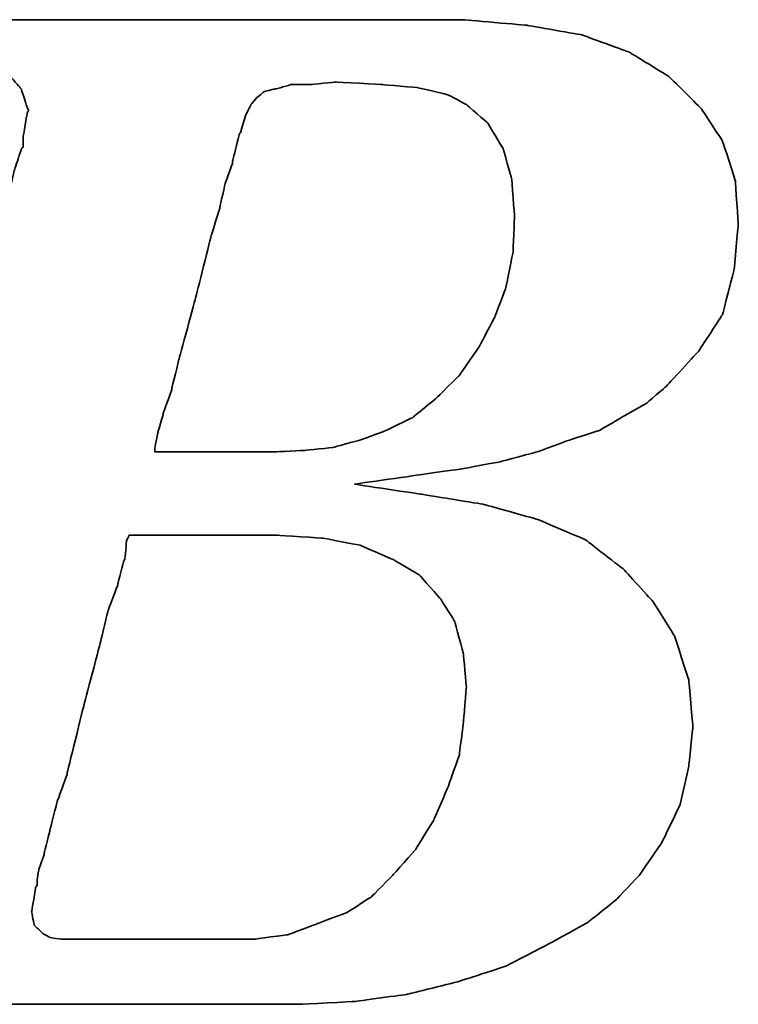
# Model space of a CAD drawing. Header units: millimetres. Extents: x 1805 to 4914, y -1594 to 860.
# Tile 252 of 256: x 2172.12 to 2175.53, y -201.37 to -196.7. Entities that reach past the tile are written whole.
import ezdxf

# ---------------------------------------------------------------- set-up
doc = ezdxf.new("R2010")
doc.units = ezdxf.units.MM
doc.layers.add('DIM', color=4, linetype='CONTINUOUS')
doc.layers.add('layer 1', color=7, linetype='CONTINUOUS')

# ---------------------------------------------------------------- blocks, each defined once
blk = doc.blocks.new('TBI MOTION logo(完整正式版)')
at = {"layer": 'layer 1', "color": 22, "lineweight": 35}
for points, knots in [([(-64.65375, -6.86375), (-64.65375, -6.86375), (-64.84375, -7.29625), (-64.84375, -7.29625), (-64.84375, -7.29625), (-64.84375, -7.29625), (-64.86875, -7.34375), (-64.86875, -7.34375), (-64.86875, -7.34375), (-64.86875, -7.34375), (-64.86875, -7.36875), (-64.86875, -7.36875), (-64.86875, -7.36875), (-64.86875, -7.36875), (-65.15375, -7.65375), (-65.15375, -7.65375), (-65.15375, -7.65375), (-65.15375, -7.65375), (-65.17875, -7.65375), (-65.17875, -7.65375), (-65.17875, -7.65375), (-65.17875, -7.65375), (-65.20375, -7.67875), (-65.20375, -7.67875), (-65.20375, -7.67875), (-65.20375, -7.67875), (-65.58875, -7.87125), (-65.58875, -7.87125), (-65.58875, -7.87125), (-65.58875, -7.87125), (-65.63375, -7.87125), (-65.63375, -7.87125), (-65.63375, -7.87125), (-65.63375, -7.87125), (-65.65875, -7.89375), (-65.65875, -7.89375), (-65.65875, -7.89375), (-65.65875, -7.89375), (-66.09375, -7.94375), (-66.09375, -7.94375), (-66.09375, -7.94375), (-66.09375, -7.94375), (-66.11375, -7.94375), (-66.11375, -7.94375), (-66.11375, -7.94375), (-66.11375, -7.94375), (-66.16375, -7.94375), (-66.16375, -7.94375), (-66.16375, -7.94375), (-66.16375, -7.94375), (-66.30875, -7.94375), (-66.30875, -7.94375), (-66.30875, -7.94375), (-66.30875, -7.94375), (-66.69375, -7.94375), (-66.69375, -7.94375), (-66.69375, -7.94375), (-66.69375, -7.94375), (-67.07375, -7.94375), (-67.07375, -7.94375), (-67.07375, -7.94375), (-67.07375, -7.94375), (-67.12375, -7.94375), (-67.12375, -7.94375), (-67.12375, -7.94375), (-67.12375, -7.94375), (-67.12375, -7.96625), (-67.12375, -7.96625), (-67.12375, -7.96625), (-67.12375, -7.96625), (-67.14875, -7.99125), (-67.14875, -7.99125), (-67.14875, -7.99125), (-67.14875, -7.99125), (-67.24375, -8.34875), (-67.24375, -8.34875), (-67.24375, -8.34875), (-67.24375, -8.34875), (-67.31375, -8.68625), (-67.31375, -8.68625), (-67.31375, -8.68625), (-67.31375, -8.68625), (-67.26875, -8.68625), (-67.26875, -8.68625), (-67.26875, -8.68625), (-67.26875, -8.68625), (-67.07375, -8.68625), (-67.07375, -8.68625), (-67.07375, -8.68625), (-67.07375, -8.68625), (-66.54875, -8.68625), (-66.54875, -8.68625), (-66.54875, -8.68625), (-66.54875, -8.68625), (-65.82625, -8.68625), (-65.82625, -8.68625), (-65.82625, -8.68625), (-65.82625, -8.68625), (-65.01375, -8.68625), (-65.01375, -8.68625), (-65.01375, -8.68625), (-65.01375, -8.68625), (-64.05375, -8.68625), (-64.05375, -8.68625), (-64.05375, -8.68625), (-64.05375, -8.68625), (-62.08375, -8.68625), (-62.08375, -8.68625), (-62.08375, -8.68625), (-62.08375, -8.68625), (-60.06875, -8.68625), (-60.06875, -8.68625), (-60.06875, -8.68625), (-60.06875, -8.68625), (-59.10875, -8.68625), (-59.10875, -8.68625), (-59.10875, -8.68625), (-59.10875, -8.68625), (-58.29375, -8.68625), (-58.29375, -8.68625), (-58.29375, -8.68625), (-58.29375, -8.68625), (-57.57375, -8.68625), (-57.57375, -8.68625), (-57.57375, -8.68625), (-57.57375, -8.68625), (-57.04875, -8.68625), (-57.04875, -8.68625), (-57.04875, -8.68625), (-57.04875, -8.68625), (-56.85375, -8.68625), (-56.85375, -8.68625), (-56.85375, -8.68625), (-56.85375, -8.68625), (-56.70875, -8.68625), (-56.70875, -8.68625), (-56.70875, -8.68625), (-56.70875, -8.68625), (-56.61375, -8.68625), (-56.61375, -8.68625), (-56.61375, -8.68625), (-56.61375, -8.68625), (-56.56875, -8.68625), (-56.56875, -8.68625), (-56.56875, -8.68625), (-56.56875, -8.68625), (-55.65375, -8.63875), (-55.65375, -8.63875), (-55.65375, -8.63875), (-55.65375, -8.63875), (-54.76875, -8.51875), (-54.76875, -8.51875), (-54.76875, -8.51875), (-54.76875, -8.51875), (-53.90375, -8.30375), (-53.90375, -8.30375), (-53.90375, -8.30375), (-53.90375, -8.30375), (-53.08875, -8.03875), (-53.08875, -8.03875), (-53.08875, -8.03875), (-53.08875, -8.03875), (-52.34375, -7.65375), (-52.34375, -7.65375), (-52.34375, -7.65375), (-52.34375, -7.65375), (-51.69875, -7.29625), (-51.69875, -7.29625), (-51.69875, -7.29625), (-51.69875, -7.29625), (-51.21875, -6.91125), (-51.21875, -6.91125), (-51.21875, -6.91125), (-51.21875, -6.91125), (-50.83375, -6.50375), (-50.83375, -6.50375), (-50.83375, -6.50375), (-50.83375, -6.50375), (-50.44875, -5.94875), (-50.44875, -5.94875), (-50.44875, -5.94875), (-50.44875, -5.94875), (-50.13875, -5.30375), (-50.13875, -5.30375), (-50.13875, -5.30375), (-50.13875, -5.30375), (-49.99375, -4.65375), (-49.99375, -4.65375), (-49.99375, -4.65375), (-49.99375, -4.65375), (-49.92375, -3.98375), (-49.92375, -3.98375), (-49.92375, -3.98375), (-49.92375, -3.98375), (-49.99375, -3.19374), (-49.99375, -3.19374), (-49.99375, -3.19374), (-49.99375, -3.19374), (-50.23374, -2.44874), (-50.23374, -2.44874), (-50.23374, -2.44874), (-50.23374, -2.44874), (-50.59375, -1.87374), (-50.59375, -1.87374), (-50.59375, -1.87374), (-50.59375, -1.87374), (-51.09875, -1.31874), (-51.09875, -1.31874), (-51.09875, -1.31874), (-51.09875, -1.31874), (-51.74375, -0.81875), (-51.74375, -0.81875), (-51.74375, -0.81875), (-51.74375, -0.81875), (-52.53875, -0.48125), (-52.53875, -0.48125), (-52.53875, -0.48125), (-52.53875, -0.48125), (-53.47375, -0.21875), (-53.47375, -0.21875), (-53.47375, -0.21875), (-53.47375, -0.21875), (-54.52875, -0.04874), (-54.52875, -0.04874), (-54.52875, -0.04874), (-54.52875, -0.04874), (-55.65375, 0.12125), (-55.65375, 0.12125), (-55.65375, 0.12125), (-55.65375, 0.12125), (-54.50375, 0.28624), (-54.50375, 0.28624), (-54.50375, 0.28624), (-54.50375, 0.28624), (-53.83375, 0.38124), (-53.83375, 0.38124), (-53.83375, 0.38124), (-53.83375, 0.38124), (-53.18375, 0.50125), (-53.18375, 0.50125), (-53.18375, 0.50125), (-53.18375, 0.50125), (-52.55875, 0.66874), (-52.55875, 0.66874), (-52.55875, 0.66874), (-52.55875, 0.66874), (-52.03375, 0.86124), (-52.03375, 0.86124), (-52.03375, 0.86124), (-52.03375, 0.86124), (-51.50374, 1.03124), (-51.50374, 1.03124), (-51.50374, 1.03124), (-51.50374, 1.03124), (-51.09875, 1.27125), (-51.09875, 1.27125), (-51.09875, 1.27125), (-51.09875, 1.27125), (-50.71375, 1.48624), (-50.71375, 1.48624), (-50.71375, 1.48624), (-50.71375, 1.48624), (-50.37625, 1.77625), (-50.37625, 1.77625), (-50.37625, 1.77625), (-50.37625, 1.77625), (-49.82375, 2.37625), (-49.82375, 2.37625), (-49.82375, 2.37625), (-49.82375, 2.37625), (-49.41875, 2.99625), (-49.41875, 2.99625), (-49.41875, 2.99625), (-49.41875, 2.99625), (-49.22375, 3.76625), (-49.22375, 3.76625), (-49.22375, 3.76625), (-49.22375, 3.76625), (-49.15375, 4.50874), (-49.15375, 4.50874), (-49.15375, 4.50874), (-49.15375, 4.50874), (-49.20375, 5.25125), (-49.20375, 5.25125), (-49.20375, 5.25125), (-49.20375, 5.25125), (-49.41875, 5.92625), (-49.41875, 5.92625), (-49.41875, 5.92625), (-49.41875, 5.92625), (-49.77875, 6.47625), (-49.77875, 6.47625), (-49.77875, 6.47625), (-49.77875, 6.47625), (-50.33125, 7.02624), (-50.33125, 7.02624), (-50.33125, 7.02624), (-50.33125, 7.02624), (-51.00125, 7.43625), (-51.00125, 7.43625), (-51.00125, 7.43625), (-51.00125, 7.43625), (-51.79375, 7.72625), (-51.79375, 7.72625), (-51.79375, 7.72625), (-51.79375, 7.72625), (-52.72875, 7.89124), (-52.72875, 7.89124), (-52.72875, 7.89124), (-52.72875, 7.89124), (-53.83375, 7.98625), (-53.83375, 7.98625), (-53.83375, 7.98625), (-53.83375, 7.98625), (-53.92875, 7.98625), (-53.92875, 7.98625), (-53.92875, 7.98625), (-53.92875, 7.98625), (-54.26375, 7.98625), (-54.26375, 7.98625), (-54.26375, 7.98625), (-54.26375, 7.98625), (-54.74375, 7.98625), (-54.74375, 7.98625), (-54.74375, 7.98625), (-54.74375, 7.98625), (-55.36875, 7.98625), (-55.36875, 7.98625), (-55.36875, 7.98625), (-55.36875, 7.98625), (-56.13375, 7.98625), (-56.13375, 7.98625), (-56.13375, 7.98625), (-56.13375, 7.98625), (-56.94875, 7.98625), (-56.94875, 7.98625), (-56.94875, 7.98625), (-56.94875, 7.98625), (-58.77625, 7.98625), (-58.77625, 7.98625), (-58.77625, 7.98625), (-58.77625, 7.98625), (-60.59875, 7.98625), (-60.59875, 7.98625), (-60.59875, 7.98625), (-60.59875, 7.98625), (-61.41375, 7.98625), (-61.41375, 7.98625), (-61.41375, 7.98625), (-61.41375, 7.98625), (-62.17875, 7.98625), (-62.17875, 7.98625), (-62.17875, 7.98625), (-62.17875, 7.98625), (-62.80375, 7.98625), (-62.80375, 7.98625), (-62.80375, 7.98625), (-62.80375, 7.98625), (-63.30625, 7.98625), (-63.30625, 7.98625), (-63.30625, 7.98625), (-63.30625, 7.98625), (-63.57375, 7.98625), (-63.57375, 7.98625), (-63.57375, 7.98625), (-63.57375, 7.98625), (-63.57375, 7.96375), (-63.57375, 7.96375), (-63.57375, 7.96375), (-63.57375, 7.96375), (-63.59875, 7.94125), (-63.59875, 7.94125), (-63.59875, 7.94125), (-63.59875, 7.94125), (-63.69375, 7.55625), (-63.69375, 7.55625), (-63.69375, 7.55625), (-63.69375, 7.55625), (-63.76375, 7.24624), (-63.76375, 7.24624), (-63.76375, 7.24624), (-63.76375, 7.24624), (-63.23875, 7.24624), (-63.23875, 7.24624), (-63.23875, 7.24624), (-63.23875, 7.24624), (-62.75875, 7.24624), (-62.75875, 7.24624), (-62.75875, 7.24624), (-62.75875, 7.24624), (-62.61125, 7.24624), (-62.61125, 7.24624), (-62.61125, 7.24624), (-62.61125, 7.24624), (-62.56625, 7.24624), (-62.56625, 7.24624), (-62.56625, 7.24624), (-62.56625, 7.24624), (-62.22875, 7.24624), (-62.22875, 7.24624), (-62.22875, 7.24624), (-62.22875, 7.24624), (-62.20375, 7.24624), (-62.20375, 7.24624), (-62.20375, 7.24624), (-62.20375, 7.24624), (-62.17875, 7.21875), (-62.17875, 7.21875), (-62.17875, 7.21875), (-62.17875, 7.21875), (-61.96375, 7.17125), (-61.96375, 7.17125), (-61.96375, 7.17125), (-61.96375, 7.17125), (-61.72375, 7.12624), (-61.72375, 7.12624), (-61.72375, 7.12624), (-61.72375, 7.12624), (-61.70375, 7.12624), (-61.70375, 7.12624), (-61.70375, 7.12624), (-61.70375, 7.12624), (-61.55875, 7.07624), (-61.55875, 7.07624), (-61.55875, 7.07624), (-61.55875, 7.07624), (-61.50875, 7.07624), (-61.50875, 7.07624), (-61.50875, 7.07624), (-61.50875, 7.07624), (-61.48375, 7.02624), (-61.48375, 7.02624), (-61.48375, 7.02624), (-61.48375, 7.02624), (-61.31875, 6.83375), (-61.31875, 6.83375), (-61.31875, 6.83375), (-61.31875, 6.83375), (-61.29375, 6.81125), (-61.29375, 6.81125), (-61.29375, 6.81125), (-61.29375, 6.81125), (-61.29375, 6.78625), (-61.29375, 6.78625), (-61.29375, 6.78625), (-61.29375, 6.78625), (-61.19875, 6.50124), (-61.19875, 6.50124), (-61.19875, 6.50124), (-61.19875, 6.50124), (-61.17375, 6.45124), (-61.17375, 6.45124), (-61.17375, 6.45124), (-61.17375, 6.45124), (-61.19875, 6.40625), (-61.19875, 6.40625), (-61.19875, 6.40625), (-61.19875, 6.40625), (-61.26875, 5.99624), (-61.26875, 5.99624), (-61.26875, 5.99624), (-61.26875, 5.99624), (-61.26875, 5.85125), (-61.26875, 5.85125), (-61.26875, 5.85125), (-61.26875, 5.85125), (-61.26875, 5.82625), (-61.26875, 5.82625), (-61.26875, 5.82625), (-61.26875, 5.82625), (-61.29375, 5.80625), (-61.29375, 5.80625), (-61.29375, 5.80625), (-61.29375, 5.80625), (-61.34125, 5.66125), (-61.34125, 5.66125), (-61.34125, 5.66125), (-61.34125, 5.66125), (-61.41375, 5.44625), (-61.41375, 5.44625), (-61.41375, 5.44625), (-61.41375, 5.44625), (-61.48375, 5.15625), (-61.48375, 5.15625), (-61.48375, 5.15625), (-61.48375, 5.15625), (-61.58375, 4.82124), (-61.58375, 4.82124), (-61.58375, 4.82124), (-61.58375, 4.82124), (-61.79875, 4.00375), (-61.79875, 4.00375), (-61.79875, 4.00375), (-61.79875, 4.00375), (-62.05875, 2.99625), (-62.05875, 2.99625), (-62.05875, 2.99625), (-62.05875, 2.99625), (-62.34875, 1.91625), (-62.34875, 1.91625), (-62.34875, 1.91625), (-62.34875, 1.91625), (-62.97375, -0.41124), (-62.97375, -0.41124), (-62.97375, -0.41124), (-62.97375, -0.41124), (-63.59875, -2.75875), (-63.59875, -2.75875), (-63.59875, -2.75875), (-63.59875, -2.75875), (-63.88375, -3.86374), (-63.88375, -3.86374), (-63.88375, -3.86374), (-63.88375, -3.86374), (-64.14875, -4.82374), (-64.14875, -4.82374), (-64.14875, -4.82374), (-64.14875, -4.82374), (-64.36375, -5.64125), (-64.36375, -5.64125), (-64.36375, -5.64125), (-64.36375, -5.64125), (-64.43625, -5.97625), (-64.43625, -5.97625), (-64.43625, -5.97625), (-64.43625, -5.97625), (-64.50875, -6.28625), (-64.50875, -6.28625), (-64.50875, -6.28625), (-64.50875, -6.28625), (-64.50875, -6.30875), (-64.50875, -6.30875), (-64.50875, -6.30875), (-64.50875, -6.30875), (-64.57875, -6.50375), (-64.57875, -6.50375), (-64.57875, -6.50375), (-64.57875, -6.50375), (-64.62875, -6.69625), (-64.62875, -6.69625), (-64.62875, -6.69625), (-64.62875, -6.69625), (-64.62875, -6.76875), (-64.62875, -6.76875), (-64.62875, -6.76875), (-64.62875, -6.76875), (-64.62875, -6.81375), (-64.62875, -6.81375), (-64.62875, -6.81375), (-64.62875, -6.81375), (-64.62875, -6.83875), (-64.62875, -6.83875), (-64.62875, -6.83875), (-64.62875, -6.83875), (-64.65375, -6.86375), (-64.65375, -6.86375)], [0, 0, 0, 0, 0.00719424, 0.00719424, 0.00719424, 0.00719425, 0.01438849, 0.01438849, 0.01438849, 0.0143885, 0.02158273, 0.02158273, 0.02158273, 0.02158274, 0.02877698, 0.02877698, 0.02877698, 0.02877699, 0.03597122, 0.03597122, 0.03597122, 0.03597123, 0.04316547, 0.04316547, 0.04316547, 0.04316548, 0.05035971, 0.05035971, 0.05035971, 0.05035972, 0.05755396, 0.05755396, 0.05755396, 0.05755397, 0.0647482, 0.0647482, 0.0647482, 0.06474821, 0.07194245, 0.07194245, 0.07194245, 0.07194246, 0.07913669, 0.07913669, 0.07913669, 0.0791367, 0.08633094, 0.08633094, 0.08633094, 0.08633095, 0.09352518, 0.09352518, 0.09352518, 0.09352519, 0.10071942, 0.10071942, 0.10071942, 0.10071943, 0.10791367, 0.10791367, 0.10791367, 0.10791368, 0.11510791, 0.11510791, 0.11510791, 0.11510792, 0.12230216, 0.12230216, 0.12230216, 0.12230217, 0.1294964, 0.1294964, 0.1294964, 0.12949641, 0.13669065, 0.13669065, 0.13669065, 0.13669066, 0.14388489, 0.14388489, 0.14388489, 0.1438849, 0.15107914, 0.15107914, 0.15107914, 0.15107915, 0.15827338, 0.15827338, 0.15827338, 0.15827339, 0.16546763, 0.16546763, 0.16546763, 0.16546764, 0.17266187, 0.17266187, 0.17266187, 0.17266188, 0.17985612, 0.17985612, 0.17985612, 0.17985613, 0.18705036, 0.18705036, 0.18705036, 0.18705037, 0.1942446, 0.1942446, 0.1942446, 0.19424461, 0.20143885, 0.20143885, 0.20143885, 0.20143886, 0.20863309, 0.20863309, 0.20863309, 0.2086331, 0.21582734, 0.21582734, 0.21582734, 0.21582735, 0.22302158, 0.22302158, 0.22302158, 0.22302159, 0.23021583, 0.23021583, 0.23021583, 0.23021584, 0.23741007, 0.23741007, 0.23741007, 0.23741008, 0.24460432, 0.24460432, 0.24460432, 0.24460433, 0.25179856, 0.25179856, 0.25179856, 0.25179857, 0.25899281, 0.25899281, 0.25899281, 0.25899282, 0.26618705, 0.26618705, 0.26618705, 0.26618706, 0.27338129, 0.27338129, 0.27338129, 0.2733813, 0.28057554, 0.28057554, 0.28057554, 0.28057555, 0.28776978, 0.28776978, 0.28776978, 0.28776979, 0.29496403, 0.29496403, 0.29496403, 0.29496404, 0.30215827, 0.30215827, 0.30215827, 0.30215828, 0.30935252, 0.30935252, 0.30935252, 0.30935253, 0.31654676, 0.31654676, 0.31654676, 0.31654677, 0.32374101, 0.32374101, 0.32374101, 0.32374102, 0.33093525, 0.33093525, 0.33093525, 0.33093526, 0.3381295, 0.3381295, 0.3381295, 0.33812951, 0.34532374, 0.34532374, 0.34532374, 0.34532375, 0.35251799, 0.35251799, 0.35251799, 0.352518, 0.35971223, 0.35971223, 0.35971223, 0.35971224, 0.36690647, 0.36690647, 0.36690647, 0.36690648, 0.37410072, 0.37410072, 0.37410072, 0.37410073, 0.38129496, 0.38129496, 0.38129496, 0.38129497, 0.38848921, 0.38848921, 0.38848921, 0.38848922, 0.39568345, 0.39568345, 0.39568345, 0.39568346, 0.4028777, 0.4028777, 0.4028777, 0.40287771, 0.41007194, 0.41007194, 0.41007194, 0.41007195, 0.41726619, 0.41726619, 0.41726619, 0.4172662, 0.42446043, 0.42446043, 0.42446043, 0.42446044, 0.43165468, 0.43165468, 0.43165468, 0.43165469, 0.43884892, 0.43884892, 0.43884892, 0.43884893, 0.44604317, 0.44604317, 0.44604317, 0.44604318, 0.45323741, 0.45323741, 0.45323741, 0.45323742, 0.46043165, 0.46043165, 0.46043165, 0.46043166, 0.4676259, 0.4676259, 0.4676259, 0.46762591, 0.47482014, 0.47482014, 0.47482014, 0.47482015, 0.48201439, 0.48201439, 0.48201439, 0.4820144, 0.48920863, 0.48920863, 0.48920863, 0.48920864, 0.49640288, 0.49640288, 0.49640288, 0.49640289, 0.50359712, 0.50359712, 0.50359712, 0.50359713, 0.51079137, 0.51079137, 0.51079137, 0.51079138, 0.51798561, 0.51798561, 0.51798561, 0.51798562, 0.52517986, 0.52517986, 0.52517986, 0.52517987, 0.5323741, 0.5323741, 0.5323741, 0.53237411, 0.53956835, 0.53956835, 0.53956835, 0.53956836, 0.54676259, 0.54676259, 0.54676259, 0.5467626, 0.55395683, 0.55395683, 0.55395683, 0.55395684, 0.56115108, 0.56115108, 0.56115108, 0.56115109, 0.56834532, 0.56834532, 0.56834532, 0.56834533, 0.57553957, 0.57553957, 0.57553957, 0.57553958, 0.58273381, 0.58273381, 0.58273381, 0.58273382, 0.58992806, 0.58992806, 0.58992806, 0.58992807, 0.5971223, 0.5971223, 0.5971223, 0.59712231, 0.60431655, 0.60431655, 0.60431655, 0.60431656, 0.61151079, 0.61151079, 0.61151079, 0.6115108, 0.61870504, 0.61870504, 0.61870504, 0.61870505, 0.62589928, 0.62589928, 0.62589928, 0.62589929, 0.63309353, 0.63309353, 0.63309353, 0.63309354, 0.64028777, 0.64028777, 0.64028777, 0.64028778, 0.64748201, 0.64748201, 0.64748201, 0.64748202, 0.65467626, 0.65467626, 0.65467626, 0.65467627, 0.6618705, 0.6618705, 0.6618705, 0.66187051, 0.66906475, 0.66906475, 0.66906475, 0.66906476, 0.67625899, 0.67625899, 0.67625899, 0.676259, 0.68345324, 0.68345324, 0.68345324, 0.68345325, 0.69064748, 0.69064748, 0.69064748, 0.69064749, 0.69784173, 0.69784173, 0.69784173, 0.69784174, 0.70503597, 0.70503597, 0.70503597, 0.70503598, 0.71223022, 0.71223022, 0.71223022, 0.71223023, 0.71942446, 0.71942446, 0.71942446, 0.71942447, 0.72661871, 0.72661871, 0.72661871, 0.72661872, 0.73381295, 0.73381295, 0.73381295, 0.73381296, 0.74100719, 0.74100719, 0.74100719, 0.7410072, 0.74820144, 0.74820144, 0.74820144, 0.74820145, 0.75539568, 0.75539568, 0.75539568, 0.75539569, 0.76258993, 0.76258993, 0.76258993, 0.76258994, 0.76978417, 0.76978417, 0.76978417, 0.76978418, 0.77697842, 0.77697842, 0.77697842, 0.77697843, 0.78417266, 0.78417266, 0.78417266, 0.78417267, 0.79136691, 0.79136691, 0.79136691, 0.79136692, 0.79856115, 0.79856115, 0.79856115, 0.79856116, 0.8057554, 0.8057554, 0.8057554, 0.80575541, 0.81294964, 0.81294964, 0.81294964, 0.81294965, 0.82014388, 0.82014388, 0.82014388, 0.82014389, 0.82733813, 0.82733813, 0.82733813, 0.82733814, 0.83453237, 0.83453237, 0.83453237, 0.83453238, 0.84172662, 0.84172662, 0.84172662, 0.84172663, 0.84892086, 0.84892086, 0.84892086, 0.84892087, 0.85611511, 0.85611511, 0.85611511, 0.85611512, 0.86330935, 0.86330935, 0.86330935, 0.86330936, 0.8705036, 0.8705036, 0.8705036, 0.87050361, 0.87769784, 0.87769784, 0.87769784, 0.87769785, 0.88489209, 0.88489209, 0.88489209, 0.8848921, 0.89208633, 0.89208633, 0.89208633, 0.89208634, 0.89928058, 0.89928058, 0.89928058, 0.89928059, 0.90647482, 0.90647482, 0.90647482, 0.90647483, 0.91366906, 0.91366906, 0.91366906, 0.91366907, 0.92086331, 0.92086331, 0.92086331, 0.92086332, 0.92805755, 0.92805755, 0.92805755, 0.92805756, 0.9352518, 0.9352518, 0.9352518, 0.93525181, 0.94244604, 0.94244604, 0.94244604, 0.94244605, 0.94964029, 0.94964029, 0.94964029, 0.9496403, 0.95683453, 0.95683453, 0.95683453, 0.95683454, 0.96402878, 0.96402878, 0.96402878, 0.96402879, 0.97122302, 0.97122302, 0.97122302, 0.97122303, 0.97841727, 0.97841727, 0.97841727, 0.97841728, 0.98561151, 0.98561151, 0.98561151, 0.98561152, 0.99280576, 0.99280576, 0.99280576, 0.99280577, 1, 1, 1, 1]), ([(-57.50375, 6.35625), (-57.50375, 6.35625), (-57.57375, 6.11625), (-57.57375, 6.11625), (-57.57375, 6.11625), (-57.57375, 6.11625), (-57.57375, 6.09125), (-57.57375, 6.09125), (-57.57375, 6.09125), (-57.57375, 6.09125), (-57.59875, 6.06625), (-57.59875, 6.06625), (-57.59875, 6.06625), (-57.59875, 6.06625), (-57.64875, 5.87625), (-57.64875, 5.87625), (-57.64875, 5.87625), (-57.64875, 5.87625), (-57.71875, 5.58875), (-57.71875, 5.58875), (-57.71875, 5.58875), (-57.71875, 5.58875), (-57.71875, 5.56625), (-57.71875, 5.56625), (-57.71875, 5.56625), (-57.71875, 5.56625), (-57.83875, 5.23125), (-57.83875, 5.23125), (-57.83875, 5.23125), (-57.83875, 5.23125), (-57.93625, 4.82124), (-57.93625, 4.82124), (-57.93625, 4.82124), (-57.93625, 4.82124), (-57.93625, 4.79624), (-57.93625, 4.79624), (-57.93625, 4.79624), (-57.93625, 4.79624), (-58.07875, 4.34125), (-58.07875, 4.34125), (-58.07875, 4.34125), (-58.07875, 4.34125), (-58.34375, 3.28625), (-58.34375, 3.28625), (-58.34375, 3.28625), (-58.34375, 3.28625), (-58.62875, 2.23124), (-58.62875, 2.23124), (-58.62875, 2.23124), (-58.62875, 2.23124), (-58.74875, 1.75125), (-58.74875, 1.75125), (-58.74875, 1.75125), (-58.74875, 1.75125), (-58.74875, 1.72625), (-58.74875, 1.72625), (-58.74875, 1.72625), (-58.74875, 1.72625), (-58.89375, 1.31625), (-58.89375, 1.31625), (-58.89375, 1.31625), (-58.89375, 1.31625), (-58.98875, 0.98124), (-58.98875, 0.98124), (-58.98875, 0.98124), (-58.98875, 0.98124), (-59.03875, 0.71625), (-59.03875, 0.71625), (-59.03875, 0.71625), (-59.03875, 0.71625), (-59.03875, 0.66874), (-59.03875, 0.66874), (-59.03875, 0.66874), (-59.03875, 0.66874), (-58.91875, 0.66874), (-58.91875, 0.66874), (-58.91875, 0.66874), (-58.91875, 0.66874), (-58.53375, 0.66874), (-58.53375, 0.66874), (-58.53375, 0.66874), (-58.53375, 0.66874), (-58.10375, 0.66874), (-58.10375, 0.66874), (-58.10375, 0.66874), (-58.10375, 0.66874), (-57.66875, 0.66874), (-57.66875, 0.66874), (-57.66875, 0.66874), (-57.66875, 0.66874), (-57.33375, 0.66874), (-57.33375, 0.66874), (-57.33375, 0.66874), (-57.33375, 0.66874), (-57.09375, 0.66874), (-57.09375, 0.66874), (-57.09375, 0.66874), (-57.09375, 0.66874), (-56.99875, 0.66874), (-56.99875, 0.66874), (-56.99875, 0.66874), (-56.99875, 0.66874), (-56.49375, 0.69374), (-56.49375, 0.69374), (-56.49375, 0.69374), (-56.49375, 0.69374), (-56.01375, 0.74374), (-56.01375, 0.74374), (-56.01375, 0.74374), (-56.01375, 0.74374), (-55.58375, 0.86124), (-55.58375, 0.86124), (-55.58375, 0.86124), (-55.58375, 0.86124), (-55.17375, 1.00624), (-55.17375, 1.00624), (-55.17375, 1.00624), (-55.17375, 1.00624), (-54.67375, 1.24625), (-54.67375, 1.24625), (-54.67375, 1.24625), (-54.67375, 1.24625), (-54.26375, 1.58124), (-54.26375, 1.58124), (-54.26375, 1.58124), (-54.26375, 1.58124), (-53.87875, 1.96374), (-53.87875, 1.96374), (-53.87875, 1.96374), (-53.87875, 1.96374), (-53.54375, 2.44625), (-53.54375, 2.44625), (-53.54375, 2.44625), (-53.54375, 2.44625), (-53.27875, 2.95125), (-53.27875, 2.95125), (-53.27875, 2.95125), (-53.27875, 2.95125), (-53.08875, 3.45124), (-53.08875, 3.45124), (-53.08875, 3.45124), (-53.08875, 3.45124), (-52.96875, 4.05124), (-52.96875, 4.05124), (-52.96875, 4.05124), (-52.96875, 4.05124), (-52.94375, 4.65125), (-52.94375, 4.65125), (-52.94375, 4.65125), (-52.94375, 4.65125), (-52.99375, 5.30125), (-52.99375, 5.30125), (-52.99375, 5.30125), (-52.99375, 5.30125), (-53.13875, 5.80625), (-53.13875, 5.80625), (-53.13875, 5.80625), (-53.13875, 5.80625), (-53.39875, 6.23625), (-53.39875, 6.23625), (-53.39875, 6.23625), (-53.39875, 6.23625), (-53.75875, 6.54875), (-53.75875, 6.54875), (-53.75875, 6.54875), (-53.75875, 6.54875), (-54.07375, 6.71625), (-54.07375, 6.71625), (-54.07375, 6.71625), (-54.07375, 6.71625), (-54.57375, 6.83375), (-54.57375, 6.83375), (-54.57375, 6.83375), (-54.57375, 6.83375), (-55.17375, 6.88625), (-55.17375, 6.88625), (-55.17375, 6.88625), (-55.17375, 6.88625), (-55.96875, 6.93125), (-55.96875, 6.93125), (-55.96875, 6.93125), (-55.96875, 6.93125), (-56.39875, 6.88625), (-56.39875, 6.88625), (-56.39875, 6.88625), (-56.39875, 6.88625), (-56.42125, 6.88625), (-56.42125, 6.88625), (-56.42125, 6.88625), (-56.42125, 6.88625), (-56.73375, 6.88625), (-56.73375, 6.88625), (-56.73375, 6.88625), (-56.73375, 6.88625), (-56.99875, 6.81125), (-56.99875, 6.81125), (-56.99875, 6.81125), (-56.99875, 6.81125), (-57.02375, 6.81125), (-57.02375, 6.81125), (-57.02375, 6.81125), (-57.02375, 6.81125), (-57.18875, 6.76625), (-57.18875, 6.76625), (-57.18875, 6.76625), (-57.18875, 6.76625), (-57.30875, 6.66625), (-57.30875, 6.66625), (-57.30875, 6.66625), (-57.30875, 6.66625), (-57.40875, 6.54875), (-57.40875, 6.54875), (-57.40875, 6.54875), (-57.40875, 6.54875), (-57.50375, 6.35625), (-57.50375, 6.35625)], [0, 0, 0, 0, 0.01851852, 0.01851852, 0.01851852, 0.01851853, 0.03703704, 0.03703704, 0.03703704, 0.03703705, 0.05555556, 0.05555556, 0.05555556, 0.05555557, 0.07407407, 0.07407407, 0.07407407, 0.07407408, 0.09259259, 0.09259259, 0.09259259, 0.0925926, 0.11111111, 0.11111111, 0.11111111, 0.11111112, 0.12962963, 0.12962963, 0.12962963, 0.12962964, 0.14814815, 0.14814815, 0.14814815, 0.14814816, 0.16666667, 0.16666667, 0.16666667, 0.16666668, 0.18518519, 0.18518519, 0.18518519, 0.1851852, 0.2037037, 0.2037037, 0.2037037, 0.20370371, 0.22222222, 0.22222222, 0.22222222, 0.22222223, 0.24074074, 0.24074074, 0.24074074, 0.24074075, 0.25925926, 0.25925926, 0.25925926, 0.25925927, 0.27777778, 0.27777778, 0.27777778, 0.27777779, 0.2962963, 0.2962963, 0.2962963, 0.29629631, 0.31481481, 0.31481481, 0.31481481, 0.31481482, 0.33333333, 0.33333333, 0.33333333, 0.33333334, 0.35185185, 0.35185185, 0.35185185, 0.35185186, 0.37037037, 0.37037037, 0.37037037, 0.37037038, 0.38888889, 0.38888889, 0.38888889, 0.3888889, 0.40740741, 0.40740741, 0.40740741, 0.40740742, 0.42592593, 0.42592593, 0.42592593, 0.42592594, 0.44444444, 0.44444444, 0.44444444, 0.44444445, 0.46296296, 0.46296296, 0.46296296, 0.46296297, 0.48148148, 0.48148148, 0.48148148, 0.48148149, 0.5, 0.5, 0.5, 0.50000001, 0.51851852, 0.51851852, 0.51851852, 0.51851853, 0.53703704, 0.53703704, 0.53703704, 0.53703705, 0.55555556, 0.55555556, 0.55555556, 0.55555557, 0.57407407, 0.57407407, 0.57407407, 0.57407408, 0.59259259, 0.59259259, 0.59259259, 0.5925926, 0.61111111, 0.61111111, 0.61111111, 0.61111112, 0.62962963, 0.62962963, 0.62962963, 0.62962964, 0.64814815, 0.64814815, 0.64814815, 0.64814816, 0.66666667, 0.66666667, 0.66666667, 0.66666668, 0.68518519, 0.68518519, 0.68518519, 0.6851852, 0.7037037, 0.7037037, 0.7037037, 0.70370371, 0.72222222, 0.72222222, 0.72222222, 0.72222223, 0.74074074, 0.74074074, 0.74074074, 0.74074075, 0.75925926, 0.75925926, 0.75925926, 0.75925927, 0.77777778, 0.77777778, 0.77777778, 0.77777779, 0.7962963, 0.7962963, 0.7962963, 0.79629631, 0.81481481, 0.81481481, 0.81481481, 0.81481482, 0.83333333, 0.83333333, 0.83333333, 0.83333334, 0.85185185, 0.85185185, 0.85185185, 0.85185186, 0.87037037, 0.87037037, 0.87037037, 0.87037038, 0.88888889, 0.88888889, 0.88888889, 0.8888889, 0.90740741, 0.90740741, 0.90740741, 0.90740742, 0.92592593, 0.92592593, 0.92592593, 0.92592594, 0.94444444, 0.94444444, 0.94444444, 0.94444445, 0.96296296, 0.96296296, 0.96296296, 0.96296297, 0.98148148, 0.98148148, 0.98148148, 0.98148149, 1, 1, 1, 1]), ([(-61.03125, -6.57375), (-61.03125, -6.57375), (-61.03125, -6.67125), (-61.03125, -6.67125), (-61.03125, -6.67125), (-61.03125, -6.67125), (-61.05375, -6.69625), (-61.05375, -6.69625), (-61.05375, -6.69625), (-61.05375, -6.69625), (-61.12375, -7.12875), (-61.12375, -7.12875), (-61.12375, -7.12875), (-61.12375, -7.12875), (-61.07875, -7.34375), (-61.07875, -7.34375), (-61.07875, -7.34375), (-61.07875, -7.34375), (-60.93375, -7.48875), (-60.93375, -7.48875), (-60.93375, -7.48875), (-60.93375, -7.48875), (-60.81375, -7.55625), (-60.81375, -7.55625), (-60.81375, -7.55625), (-60.81375, -7.55625), (-60.62375, -7.58375), (-60.62375, -7.58375), (-60.62375, -7.58375), (-60.62375, -7.58375), (-60.30875, -7.58375), (-60.30875, -7.58375), (-60.30875, -7.58375), (-60.30875, -7.58375), (-59.97375, -7.58375), (-59.97375, -7.58375), (-59.97375, -7.58375), (-59.97375, -7.58375), (-59.87875, -7.58375), (-59.87875, -7.58375), (-59.87875, -7.58375), (-59.87875, -7.58375), (-59.63625, -7.58375), (-59.63625, -7.58375), (-59.63625, -7.58375), (-59.63625, -7.58375), (-58.96875, -7.58375), (-58.96875, -7.58375), (-58.96875, -7.58375), (-58.96875, -7.58375), (-58.29375, -7.58375), (-58.29375, -7.58375), (-58.29375, -7.58375), (-58.29375, -7.58375), (-58.05375, -7.58375), (-58.05375, -7.58375), (-58.05375, -7.58375), (-58.05375, -7.58375), (-57.98375, -7.58375), (-57.98375, -7.58375), (-57.98375, -7.58375), (-57.98375, -7.58375), (-57.35875, -7.58375), (-57.35875, -7.58375), (-57.35875, -7.58375), (-57.35875, -7.58375), (-56.78375, -7.50875), (-56.78375, -7.50875), (-56.78375, -7.50875), (-56.78375, -7.50875), (-56.27875, -7.31875), (-56.27875, -7.31875), (-56.27875, -7.31875), (-56.27875, -7.31875), (-55.77375, -7.12875), (-55.77375, -7.12875), (-55.77375, -7.12875), (-55.77375, -7.12875), (-55.36875, -6.86375), (-55.36875, -6.86375), (-55.36875, -6.86375), (-55.36875, -6.86375), (-55.00875, -6.50375), (-55.00875, -6.50375), (-55.00875, -6.50375), (-55.00875, -6.50375), (-54.62375, -6.06875), (-54.62375, -6.06875), (-54.62375, -6.06875), (-54.62375, -6.06875), (-54.31375, -5.56875), (-54.31375, -5.56875), (-54.31375, -5.56875), (-54.31375, -5.56875), (-54.07375, -5.01625), (-54.07375, -5.01625), (-54.07375, -5.01625), (-54.07375, -5.01625), (-53.87875, -4.46374), (-53.87875, -4.46374), (-53.87875, -4.46374), (-53.87875, -4.46374), (-53.80875, -3.91375), (-53.80875, -3.91375), (-53.80875, -3.91375), (-53.80875, -3.91375), (-53.75875, -3.31375), (-53.75875, -3.31375), (-53.75875, -3.31375), (-53.75875, -3.31375), (-53.80875, -2.75875), (-53.80875, -2.75875), (-53.80875, -2.75875), (-53.80875, -2.75875), (-53.95375, -2.20875), (-53.95375, -2.20875), (-53.95375, -2.20875), (-53.95375, -2.20875), (-54.19375, -1.82625), (-54.19375, -1.82625), (-54.19375, -1.82625), (-54.19375, -1.82625), (-54.55375, -1.41875), (-54.55375, -1.41875), (-54.55375, -1.41875), (-54.55375, -1.41875), (-55.00875, -1.15125), (-55.00875, -1.15125), (-55.00875, -1.15125), (-55.00875, -1.15125), (-55.56125, -0.91375), (-55.56125, -0.91375), (-55.56125, -0.91375), (-55.56125, -0.91375), (-56.18125, -0.79375), (-56.18125, -0.79375), (-56.18125, -0.79375), (-56.18125, -0.79375), (-56.94875, -0.74374), (-56.94875, -0.74374), (-56.94875, -0.74374), (-56.94875, -0.74374), (-56.99875, -0.74374), (-56.99875, -0.74374), (-56.99875, -0.74374), (-56.99875, -0.74374), (-57.09375, -0.74374), (-57.09375, -0.74374), (-57.09375, -0.74374), (-57.09375, -0.74374), (-57.38375, -0.74374), (-57.38375, -0.74374), (-57.38375, -0.74374), (-57.38375, -0.74374), (-57.76875, -0.74374), (-57.76875, -0.74374), (-57.76875, -0.74374), (-57.76875, -0.74374), (-58.24625, -0.74374), (-58.24625, -0.74374), (-58.24625, -0.74374), (-58.24625, -0.74374), (-58.72875, -0.74374), (-58.72875, -0.74374), (-58.72875, -0.74374), (-58.72875, -0.74374), (-59.20875, -0.74374), (-59.20875, -0.74374), (-59.20875, -0.74374), (-59.20875, -0.74374), (-59.46875, -0.74374), (-59.46875, -0.74374), (-59.46875, -0.74374), (-59.46875, -0.74374), (-59.51625, -0.83875), (-59.51625, -0.83875), (-59.51625, -0.83875), (-59.51625, -0.83875), (-59.54375, -1.15125), (-59.54375, -1.15125), (-59.54375, -1.15125), (-59.54375, -1.15125), (-59.56375, -1.17874), (-59.56375, -1.17874), (-59.56375, -1.17874), (-59.56375, -1.17874), (-59.66375, -1.55875), (-59.66375, -1.55875), (-59.66375, -1.55875), (-59.66375, -1.55875), (-59.66375, -1.58375), (-59.66375, -1.58375), (-59.66375, -1.58375), (-59.66375, -1.58375), (-59.82875, -2.01874), (-59.82875, -2.01874), (-59.82875, -2.01874), (-59.82875, -2.01874), (-59.94875, -2.52125), (-59.94875, -2.52125), (-59.94875, -2.52125), (-59.94875, -2.52125), (-60.23875, -3.62375), (-60.23875, -3.62375), (-60.23875, -3.62375), (-60.23875, -3.62375), (-60.52375, -4.77624), (-60.52375, -4.77624), (-60.52375, -4.77624), (-60.52375, -4.77624), (-60.52375, -4.79874), (-60.52375, -4.79874), (-60.52375, -4.79874), (-60.52375, -4.79874), (-60.69125, -5.25375), (-60.69125, -5.25375), (-60.69125, -5.25375), (-60.69125, -5.25375), (-60.81375, -5.73625), (-60.81375, -5.73625), (-60.81375, -5.73625), (-60.81375, -5.73625), (-60.90875, -6.11875), (-60.90875, -6.11875), (-60.90875, -6.11875), (-60.90875, -6.11875), (-60.90875, -6.14375), (-60.90875, -6.14375), (-60.90875, -6.14375), (-60.90875, -6.14375), (-61.00375, -6.40875), (-61.00375, -6.40875), (-61.00375, -6.40875), (-61.00375, -6.40875), (-61.03125, -6.57375), (-61.03125, -6.57375)], [0, 0, 0, 0, 0.01694915, 0.01694915, 0.01694915, 0.01694916, 0.03389831, 0.03389831, 0.03389831, 0.03389832, 0.05084746, 0.05084746, 0.05084746, 0.05084747, 0.06779661, 0.06779661, 0.06779661, 0.06779662, 0.08474576, 0.08474576, 0.08474576, 0.08474577, 0.10169492, 0.10169492, 0.10169492, 0.10169493, 0.11864407, 0.11864407, 0.11864407, 0.11864408, 0.13559322, 0.13559322, 0.13559322, 0.13559323, 0.15254237, 0.15254237, 0.15254237, 0.15254238, 0.16949153, 0.16949153, 0.16949153, 0.16949154, 0.18644068, 0.18644068, 0.18644068, 0.18644069, 0.20338983, 0.20338983, 0.20338983, 0.20338984, 0.22033898, 0.22033898, 0.22033898, 0.22033899, 0.23728814, 0.23728814, 0.23728814, 0.23728815, 0.25423729, 0.25423729, 0.25423729, 0.2542373, 0.27118644, 0.27118644, 0.27118644, 0.27118645, 0.28813559, 0.28813559, 0.28813559, 0.2881356, 0.30508475, 0.30508475, 0.30508475, 0.30508476, 0.3220339, 0.3220339, 0.3220339, 0.32203391, 0.33898305, 0.33898305, 0.33898305, 0.33898306, 0.3559322, 0.3559322, 0.3559322, 0.35593221, 0.37288136, 0.37288136, 0.37288136, 0.37288137, 0.38983051, 0.38983051, 0.38983051, 0.38983052, 0.40677966, 0.40677966, 0.40677966, 0.40677967, 0.42372881, 0.42372881, 0.42372881, 0.42372882, 0.44067797, 0.44067797, 0.44067797, 0.44067798, 0.45762712, 0.45762712, 0.45762712, 0.45762713, 0.47457627, 0.47457627, 0.47457627, 0.47457628, 0.49152542, 0.49152542, 0.49152542, 0.49152543, 0.50847458, 0.50847458, 0.50847458, 0.50847459, 0.52542373, 0.52542373, 0.52542373, 0.52542374, 0.54237288, 0.54237288, 0.54237288, 0.54237289, 0.55932203, 0.55932203, 0.55932203, 0.55932204, 0.57627119, 0.57627119, 0.57627119, 0.5762712, 0.59322034, 0.59322034, 0.59322034, 0.59322035, 0.61016949, 0.61016949, 0.61016949, 0.6101695, 0.62711864, 0.62711864, 0.62711864, 0.62711865, 0.6440678, 0.6440678, 0.6440678, 0.64406781, 0.66101695, 0.66101695, 0.66101695, 0.66101696, 0.6779661, 0.6779661, 0.6779661, 0.67796611, 0.69491525, 0.69491525, 0.69491525, 0.69491526, 0.71186441, 0.71186441, 0.71186441, 0.71186442, 0.72881356, 0.72881356, 0.72881356, 0.72881357, 0.74576271, 0.74576271, 0.74576271, 0.74576272, 0.76271186, 0.76271186, 0.76271186, 0.76271187, 0.77966102, 0.77966102, 0.77966102, 0.77966103, 0.79661017, 0.79661017, 0.79661017, 0.79661018, 0.81355932, 0.81355932, 0.81355932, 0.81355933, 0.83050847, 0.83050847, 0.83050847, 0.83050848, 0.84745763, 0.84745763, 0.84745763, 0.84745764, 0.86440678, 0.86440678, 0.86440678, 0.86440679, 0.88135593, 0.88135593, 0.88135593, 0.88135594, 0.89830508, 0.89830508, 0.89830508, 0.89830509, 0.91525424, 0.91525424, 0.91525424, 0.91525425, 0.93220339, 0.93220339, 0.93220339, 0.9322034, 0.94915254, 0.94915254, 0.94915254, 0.94915255, 0.96610169, 0.96610169, 0.96610169, 0.9661017, 0.98305085, 0.98305085, 0.98305085, 0.98305086, 1, 1, 1, 1])]:
    blk.add_open_spline(points, degree=3, knots=knots, dxfattribs=at)

msp = doc.modelspace()

# ---------------------------------------------------------------- block references
at = {"layer": 'DIM', "color": 7, "xscale": 0.2802190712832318, "yscale": 0.2802190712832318, "zscale": 0.2802190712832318}
msp.add_blockref('TBI MOTION logo(完整正式版)', (2189.3082, -198.9387), dxfattribs=at)

doc.saveas('drawing.dxf')
